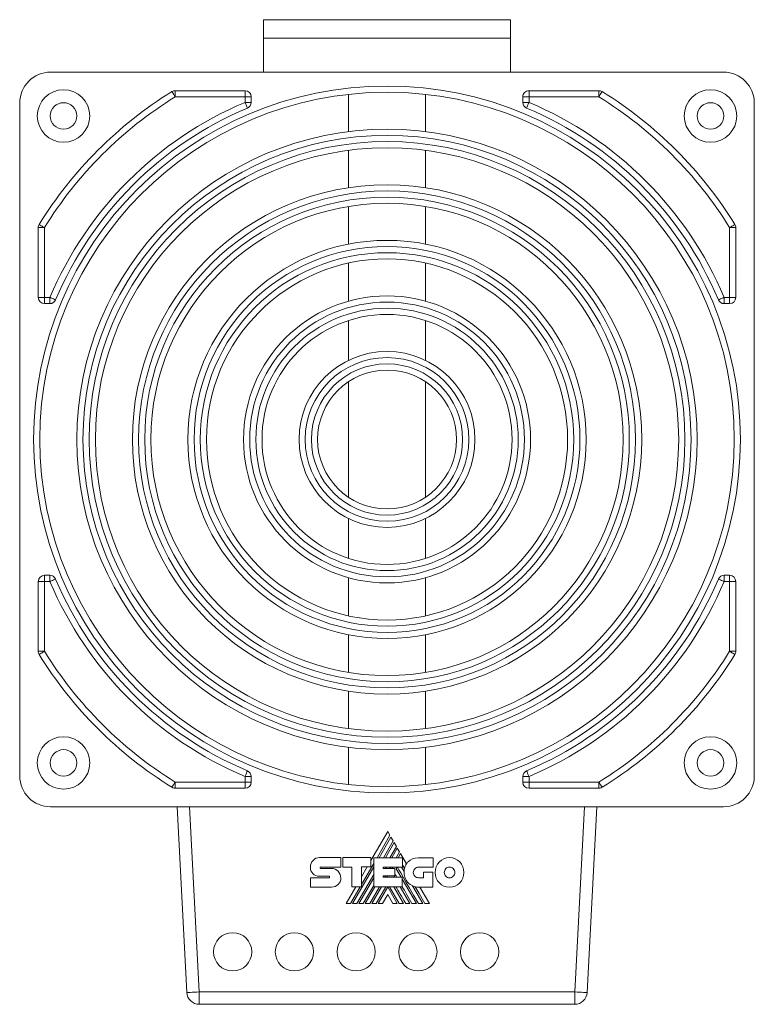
# Paper-space layout 'SW_Model_1' of a CAD drawing. Header units: millimetres. Extents: x 44 to 565, y 72 to 346.
# Tile 2 of 4: x 246 to 365, y 72 to 232. Entities that reach past the tile are written whole.
import ezdxf

# ---------------------------------------------------------------- set-up
doc = ezdxf.new("R2010")
doc.units = ezdxf.units.MM
doc.layers.add('SLD-0', color=179, linetype='Continuous')

psp = doc.layouts.new('SW_Model_1')

# ---------------------------------------------------------------- linework, layer by layer
at = {"layer": 'SLD-0', "color": 179, "linetype": 'Continuous', "lineweight": 15}
for p, q in [((285.82, 231.77), (325.82, 231.77)), ((285.82, 231.77), (285.82, 228.77)), ((325.82, 231.77), (325.82, 228.77)), ((285.82, 228.77), (325.82, 228.77)), ((285.82, 228.77), (285.82, 223.27)), ((325.82, 228.77), (325.82, 223.27)), ((285.82, 223.27), (251.32, 223.27)), ((285.82, 223.27), (325.82, 223.27)), ((360.32, 223.27), (325.82, 223.27)), ((271.08, 219.95), (270.98, 220.12)), ((271.5, 220.27), (282.82, 220.27)), ((271.5, 219.27), (271.5, 220.27)), ((282.82, 220.27), (282.82, 219.27)), ((328.82, 220.27), (340.13, 220.27)), ((328.82, 219.27), (328.82, 220.27)), ((340.13, 219.27), (340.13, 220.27)), ((340.55, 219.95), (340.65, 220.12)), ((271.18, 219.79), (271.08, 219.95)), ((271.27, 219.65), (271.18, 219.79)), ((271.35, 219.52), (271.27, 219.65)), ((271.42, 219.41), (271.35, 219.52)), ((271.46, 219.33), (271.42, 219.41)), ((271.49, 219.28), (271.46, 219.33)), ((271.5, 219.27), (271.49, 219.28)), ((282.82, 219.27), (271.5, 219.27)), ((283.82, 219.27), (282.82, 219.27)), ((282.82, 218.37), (282.82, 219.27)), ((283.82, 219.27), (283.82, 218.37)), ((299.57, 219.67), (299.57, 213.63)), ((312.06, 213.63), (312.06, 219.67)), ((327.82, 218.37), (327.82, 219.27)), ((328.82, 219.27), (327.82, 219.27)), ((340.13, 219.27), (328.82, 219.27)), ((328.82, 219.27), (328.82, 218.37)), ((340.13, 219.27), (340.14, 219.28)), ((340.14, 219.28), (340.17, 219.33)), ((340.17, 219.33), (340.22, 219.41)), ((340.22, 219.41), (340.28, 219.52)), ((340.28, 219.52), (340.36, 219.65)), ((340.36, 219.65), (340.45, 219.79)), ((340.45, 219.79), (340.55, 219.95)), ((246.32, 218.27), (246.32, 109.27)), ((283.82, 218.37), (282.82, 218.37)), ((282.82, 218.35), (282.82, 218.37)), ((282.85, 218.3), (282.82, 218.35)), ((282.88, 218.22), (282.85, 218.3)), ((282.93, 218.1), (282.88, 218.22)), ((282.99, 217.96), (282.93, 218.1)), ((283.06, 217.8), (282.99, 217.96)), ((283.13, 217.63), (283.06, 217.8)), ((283.2, 217.45), (283.13, 217.63)), ((327.82, 218.37), (328.82, 218.37)), ((328.43, 217.45), (328.5, 217.63)), ((328.5, 217.63), (328.58, 217.8)), ((328.58, 217.8), (328.64, 217.96)), ((328.64, 217.96), (328.7, 218.1)), ((328.7, 218.1), (328.75, 218.22)), ((328.75, 218.22), (328.79, 218.3)), ((328.79, 218.3), (328.81, 218.35)), ((328.81, 218.35), (328.82, 218.37)), ((365.32, 109.27), (365.32, 218.27)), ((299.57, 210.6), (299.57, 204.54)), ((312.06, 204.54), (312.06, 210.6)), ((299.57, 201.5), (299.57, 195.41)), ((312.06, 195.41), (312.06, 201.5)), ((249.32, 186.77), (249.32, 198.08)), ((250.32, 198.08), (249.32, 198.08)), ((249.63, 198.5), (249.47, 198.61)), ((249.79, 198.4), (249.63, 198.5)), ((249.94, 198.31), (249.79, 198.4)), ((250.07, 198.23), (249.94, 198.31)), ((250.17, 198.17), (250.07, 198.23)), ((250.25, 198.12), (250.17, 198.17)), ((250.3, 198.09), (250.25, 198.12)), ((250.32, 198.08), (250.3, 198.09)), ((250.32, 198.08), (250.32, 186.77)), ((361.32, 198.08), (361.33, 198.09)), ((361.32, 198.08), (362.32, 198.08)), ((361.32, 186.77), (361.32, 198.08)), ((361.33, 198.09), (361.38, 198.12)), ((361.38, 198.12), (361.46, 198.17)), ((361.46, 198.17), (361.57, 198.23)), ((361.57, 198.23), (361.69, 198.31)), ((361.69, 198.31), (361.84, 198.4)), ((361.84, 198.4), (362, 198.5)), ((362, 198.5), (362.17, 198.61)), ((362.32, 198.08), (362.32, 186.77)), ((299.57, 192.34), (299.57, 186.16)), ((312.06, 186.16), (312.06, 192.34)), ((250.32, 186.77), (249.32, 186.77)), ((250.32, 186.77), (251.21, 186.77)), ((250.32, 186.77), (250.32, 185.77)), ((251.23, 186.76), (251.21, 186.77)), ((251.21, 185.77), (251.21, 186.77)), ((251.28, 186.74), (251.23, 186.76)), ((251.37, 186.7), (251.28, 186.74)), ((251.48, 186.65), (251.37, 186.7)), ((251.62, 186.59), (251.48, 186.65)), ((360.01, 186.59), (360.15, 186.65)), ((360.15, 186.65), (360.26, 186.7)), ((360.26, 186.7), (360.35, 186.74)), ((360.35, 186.74), (360.4, 186.76)), ((360.4, 186.76), (360.42, 186.77)), ((360.42, 185.77), (360.42, 186.77)), ((360.42, 186.77), (361.32, 186.77)), ((362.32, 186.77), (361.32, 186.77)), ((361.32, 185.77), (361.32, 186.77)), ((251.21, 185.77), (250.32, 185.77)), ((251.78, 186.53), (251.62, 186.59)), ((251.95, 186.45), (251.78, 186.53)), ((252.13, 186.38), (251.95, 186.45)), ((359.5, 186.38), (359.68, 186.45)), ((359.68, 186.45), (359.85, 186.53)), ((359.85, 186.53), (360.01, 186.59)), ((361.32, 185.77), (360.42, 185.77)), ((299.57, 183.03), (299.57, 176.58)), ((312.06, 176.58), (312.06, 183.03)), ((299.57, 173.12), (299.57, 154.41)), ((312.06, 154.41), (312.06, 173.12)), ((299.57, 150.96), (299.57, 144.5)), ((312.06, 144.5), (312.06, 150.96)), ((249.32, 129.46), (249.32, 140.77)), ((249.32, 140.77), (250.32, 140.77)), ((250.32, 141.77), (251.21, 141.77)), ((250.32, 141.77), (250.32, 140.77)), ((251.21, 140.77), (250.32, 140.77)), ((250.32, 140.77), (250.32, 129.46)), ((251.21, 141.77), (251.21, 140.77)), ((251.23, 140.77), (251.21, 140.77)), ((251.28, 140.8), (251.23, 140.77)), ((251.37, 140.83), (251.28, 140.8)), ((251.48, 140.88), (251.37, 140.83)), ((251.62, 140.94), (251.48, 140.88)), ((251.78, 141.01), (251.62, 140.94)), ((251.95, 141.08), (251.78, 141.01)), ((252.13, 141.16), (251.95, 141.08)), ((299.57, 141.37), (299.57, 135.19)), ((312.06, 135.19), (312.06, 141.37)), ((359.68, 141.08), (359.5, 141.16)), ((359.85, 141.01), (359.68, 141.08)), ((360.01, 140.94), (359.85, 141.01)), ((360.15, 140.88), (360.01, 140.94)), ((360.26, 140.83), (360.15, 140.88)), ((360.35, 140.8), (360.26, 140.83)), ((360.4, 140.77), (360.35, 140.8)), ((360.42, 140.77), (360.4, 140.77)), ((360.42, 141.77), (361.32, 141.77)), ((360.42, 140.77), (360.42, 141.77)), ((361.32, 140.77), (360.42, 140.77)), ((361.32, 140.77), (361.32, 141.77)), ((361.32, 140.77), (362.32, 140.77)), ((361.32, 129.46), (361.32, 140.77)), ((362.32, 140.77), (362.32, 129.46)), ((299.57, 132.13), (299.57, 126.03)), ((312.06, 126.03), (312.06, 132.13)), ((250.32, 129.46), (249.32, 129.46)), ((249.94, 129.22), (249.79, 129.13)), ((250.07, 129.3), (249.94, 129.22)), ((250.17, 129.37), (250.07, 129.3)), ((250.25, 129.42), (250.17, 129.37)), ((250.3, 129.45), (250.25, 129.42)), ((250.32, 129.46), (250.3, 129.45)), ((362.32, 129.46), (361.32, 129.46)), ((361.33, 129.45), (361.32, 129.46)), ((361.38, 129.42), (361.33, 129.45)), ((361.46, 129.37), (361.38, 129.42)), ((361.57, 129.3), (361.46, 129.37)), ((361.69, 129.22), (361.57, 129.3)), ((361.84, 129.13), (361.69, 129.22)), ((249.63, 129.03), (249.47, 128.93)), ((249.79, 129.13), (249.63, 129.03)), ((362, 129.03), (361.84, 129.13)), ((362.17, 128.93), (362, 129.03)), ((299.57, 122.99), (299.57, 116.93)), ((312.06, 116.93), (312.06, 122.99)), ((299.57, 113.91), (299.57, 107.87)), ((312.06, 107.87), (312.06, 113.91)), ((283.2, 110.09), (283.13, 109.91)), ((328.5, 109.91), (328.43, 110.09)), ((282.85, 109.23), (282.82, 109.18)), ((282.82, 109.18), (282.82, 109.16)), ((283.82, 109.16), (282.82, 109.16)), ((282.82, 108.27), (282.82, 109.16)), ((282.88, 109.32), (282.85, 109.23)), ((282.93, 109.43), (282.88, 109.32)), ((282.99, 109.57), (282.93, 109.43)), ((283.06, 109.73), (282.99, 109.57)), ((283.13, 109.91), (283.06, 109.73)), ((283.82, 109.16), (283.82, 108.27)), ((327.82, 108.27), (327.82, 109.16)), ((328.82, 109.16), (327.82, 109.16)), ((328.58, 109.73), (328.5, 109.91)), ((328.64, 109.57), (328.58, 109.73)), ((328.7, 109.43), (328.64, 109.57)), ((328.75, 109.32), (328.7, 109.43)), ((328.79, 109.23), (328.75, 109.32)), ((328.81, 109.18), (328.79, 109.23)), ((328.82, 109.16), (328.81, 109.18)), ((328.82, 109.16), (328.82, 108.27)), ((271.08, 107.58), (270.98, 107.42)), ((271.18, 107.74), (271.08, 107.58)), ((271.27, 107.89), (271.18, 107.74)), ((271.35, 108.02), (271.27, 107.89)), ((271.42, 108.12), (271.35, 108.02)), ((271.46, 108.2), (271.42, 108.12)), ((271.49, 108.25), (271.46, 108.2)), ((271.5, 108.27), (271.49, 108.25)), ((271.5, 108.27), (282.82, 108.27)), ((271.5, 108.27), (271.5, 107.27)), ((282.82, 107.27), (271.5, 107.27)), ((282.82, 108.27), (283.82, 108.27)), ((282.82, 108.27), (282.82, 107.27)), ((327.82, 108.27), (328.82, 108.27)), ((328.82, 107.27), (328.82, 108.27)), ((328.82, 108.27), (340.13, 108.27)), ((340.13, 107.27), (328.82, 107.27)), ((340.14, 108.25), (340.13, 108.27)), ((340.13, 107.27), (340.13, 108.27)), ((340.17, 108.2), (340.14, 108.25)), ((340.22, 108.12), (340.17, 108.2)), ((340.28, 108.02), (340.22, 108.12)), ((340.36, 107.89), (340.28, 108.02)), ((340.45, 107.74), (340.36, 107.89)), ((340.55, 107.58), (340.45, 107.74)), ((340.65, 107.42), (340.55, 107.58)), ((251.32, 104.27), (360.32, 104.27)), ((273.39, 74.16), (271.82, 104.27)), ((273.82, 104.27), (275.39, 74.27)), ((336.24, 74.27), (337.81, 104.27)), ((339.82, 104.27), (338.24, 74.16)), ((305.93, 100.27), (303.21, 95.55)), ((304.21, 96.02), (306.3, 99.65)), ((306.46, 99.36), (304.53, 96.02)), ((306.3, 99.65), (305.93, 100.27)), ((306.81, 98.75), (306.46, 99.36)), ((305.24, 96.02), (306.81, 98.75)), ((306.97, 98.47), (305.56, 96.02)), ((306.27, 96.02), (307.33, 97.85)), ((307.49, 97.58), (306.59, 96.02)), ((307.33, 97.85), (306.97, 98.47)), ((307.85, 96.95), (307.49, 97.58)), ((294.9, 96.04), (298.32, 96.04)), ((298.32, 96.04), (298.32, 94.51)), ((298.66, 94.51), (298.66, 96.04)), ((298.66, 96.04), (303.21, 96.04)), ((303.21, 96.04), (303.21, 94.53)), ((303.67, 96.02), (308.31, 96.02)), ((303.67, 91.32), (303.67, 96.02)), ((307.32, 96.02), (307.85, 96.95)), ((308.01, 96.68), (307.63, 96.02)), ((308.96, 95.03), (308.01, 96.68)), ((308.31, 96.02), (308.31, 94.5)), ((310.91, 96.01), (313.29, 96.01)), ((313.29, 96.01), (313.29, 94.48)), ((293.4, 94.51), (293.4, 94.51)), ((295.1, 94.51), (298.32, 94.51)), ((295.1, 94.28), (296.84, 94.28)), ((300.14, 94.51), (298.66, 94.51)), ((300.14, 91.32), (300.14, 94.51)), ((300.24, 88.6), (303.67, 94.53)), ((301.69, 91.67), (303.67, 95.09)), ((303.21, 94.53), (301.69, 94.53)), ((301.69, 91.32), (301.69, 94.53)), ((302.62, 94.53), (301.69, 92.93)), ((305.21, 94.5), (308.31, 94.5)), ((305.21, 94.5), (305.21, 94.25)), ((305.21, 94.25), (307.06, 94.25)), ((305.57, 94.25), (305.71, 94.5)), ((306.29, 94.25), (306.43, 94.5)), ((306.61, 94.25), (306.75, 94.5)), ((307.06, 94.25), (307.06, 93.1)), ((307.32, 94.23), (307.47, 94.5)), ((307.32, 94.23), (308.1, 92.87)), ((308.19, 94.5), (308.59, 93.8)), ((313.29, 94.48), (310.91, 94.48)), ((293.4, 92.76), (296.41, 92.76)), ((293.4, 91.25), (293.4, 92.76)), ((296.41, 93.02), (294.9, 93.02)), ((300.95, 88.6), (303.67, 93.3)), ((301.28, 88.6), (303.67, 92.74)), ((305.21, 93.1), (307.06, 93.1)), ((305.21, 93.1), (305.21, 92.87)), ((305.21, 92.87), (308.29, 92.87)), ((305.49, 92.87), (305.62, 93.1)), ((305.81, 92.87), (305.94, 93.1)), ((306.93, 93.1), (307.06, 92.87)), ((308.29, 91.32), (308.29, 92.87)), ((308.29, 92.55), (310.57, 88.6)), ((310.91, 92.77), (311.73, 92.77)), ((311.73, 92.77), (311.73, 93.68)), ((311.73, 93.68), (313.24, 93.68)), ((313.24, 93.68), (313.24, 91.25)), ((296.84, 91.25), (293.4, 91.25)), ((300.76, 91.32), (299.19, 88.6)), ((299.92, 88.6), (301.49, 91.32)), ((300.14, 91.32), (301.69, 91.32)), ((301.98, 88.6), (303.67, 91.52)), ((302.3, 88.6), (303.87, 91.32)), ((303.01, 88.6), (304.59, 91.32)), ((303.34, 88.6), (304.91, 91.32)), ((303.67, 91.32), (308.29, 91.32)), ((304.05, 88.6), (305.63, 91.32)), ((304.37, 88.6), (305.93, 91.3)), ((307.48, 88.6), (305.93, 91.3)), ((307.81, 88.6), (306.23, 91.32)), ((306.93, 91.32), (308.51, 88.6)), ((307.96, 91.32), (309.54, 88.6)), ((309.95, 91.46), (311.6, 88.6)), ((311.03, 90.2), (310.38, 91.31)), ((313.24, 91.25), (310.92, 91.25)), ((312.68, 88.6), (311.15, 91.25)), ((305.93, 90.06), (305.07, 88.6)), ((305.93, 90.06), (306.77, 88.6)), ((311.96, 88.6), (311.03, 90.2)), ((299.19, 88.6), (299.92, 88.6)), ((300.24, 88.6), (300.95, 88.6)), ((301.28, 88.6), (301.98, 88.6)), ((302.3, 88.6), (303.01, 88.6)), ((303.34, 88.6), (304.05, 88.6)), ((304.37, 88.6), (305.07, 88.6)), ((306.77, 88.6), (307.48, 88.6)), ((307.81, 88.6), (308.51, 88.6)), ((308.84, 88.6), (309.54, 88.6)), ((309.86, 88.6), (310.57, 88.6)), ((310.9, 88.6), (311.6, 88.6)), ((311.96, 88.6), (312.68, 88.6)), ((273.39, 74.16), (273.43, 74.16)), ((273.43, 74.16), (273.55, 74.17)), ((273.55, 74.17), (273.73, 74.18)), ((273.73, 74.18), (273.98, 74.19)), ((273.98, 74.19), (274.28, 74.21)), ((274.28, 74.21), (274.63, 74.23)), ((274.63, 74.23), (275, 74.25)), ((275, 74.25), (275.39, 74.27)), ((275.39, 74.27), (336.24, 74.27)), ((275.39, 72.27), (275.39, 74.27)), ((336.63, 74.25), (336.24, 74.27)), ((336.24, 72.27), (336.24, 74.27)), ((337.01, 74.23), (336.63, 74.25)), ((337.35, 74.21), (337.01, 74.23)), ((337.65, 74.19), (337.35, 74.21)), ((337.9, 74.18), (337.65, 74.19)), ((338.09, 74.17), (337.9, 74.18)), ((338.2, 74.16), (338.09, 74.17)), ((338.24, 74.16), (338.2, 74.16)), ((336.24, 72.27), (275.39, 72.27))]:
    psp.add_line(p, q, dxfattribs=at)
for centre, radius in [((305.82, 163.77), 57.25), ((253.42, 216.17), 4.25), ((358.22, 216.17), 4.25), ((305.82, 163.77), 56.25), ((253.42, 216.17), 2.15), ((358.22, 216.17), 2.15), ((305.82, 163.77), 50.25), ((305.82, 163.77), 49.25), ((305.82, 163.77), 48.25), ((305.82, 163.77), 47.25), ((305.82, 163.77), 41.25), ((305.82, 163.77), 40.25), ((305.82, 163.77), 39.25), ((305.82, 163.77), 38.25), ((305.82, 163.77), 32.25), ((305.82, 163.77), 31.25), ((305.82, 163.77), 30.25), ((305.82, 163.77), 29.25), ((305.82, 163.77), 23.25), ((305.82, 163.77), 22.25), ((305.82, 163.77), 21.25), ((305.82, 163.77), 20.25), ((305.82, 163.77), 14.25), ((305.82, 163.77), 13.25), ((305.82, 163.77), 12.25), ((305.82, 163.77), 11.25), ((253.42, 111.37), 4.25), ((358.22, 111.37), 4.25), ((253.42, 111.37), 2.15), ((358.22, 111.37), 2.15), ((280.82, 80.77), 3.1), ((290.82, 80.77), 3.1), ((300.82, 80.77), 3.1), ((310.82, 80.77), 3.1), ((320.82, 80.77), 3.1)]:
    psp.add_circle(centre, radius, dxfattribs=at)
for centre, radius, start, end in [((251.32, 218.27), 5, 90, 180), ((360.32, 218.27), 5, 0, 90), ((305.82, 163.77), 66.25, 121.7258, 148.2742), ((271.5, 219.27), 1, 90, 121.7258), ((282.82, 219.27), 1, 360, 90), ((328.82, 219.27), 1, 89.9998, 180), ((340.13, 219.27), 1, 58.2742, 90), ((305.82, 163.77), 66.25, 31.7258, 58.2742), ((305.82, 163.77), 65.25, 121.7258, 148.2742), ((305.82, 163.77), 65.25, 31.7258, 58.2742), ((305.82, 163.77), 59.25, 112.8417, 157.1583), ((305.82, 163.77), 58.25, 112.8417, 157.1583), ((282.82, 218.37), 1, 292.8417, 0), ((328.82, 218.37), 1, 180, 247.1583), ((305.82, 163.77), 58.25, 22.8417, 67.1583), ((305.82, 163.77), 59.25, 22.8417, 67.1583), ((250.32, 198.08), 1, 148.2742, 180), ((361.32, 198.08), 1, 0, 31.7258), ((250.32, 186.77), 1, 180, 270), ((361.32, 186.77), 1, 270.0001, 360), ((251.21, 186.77), 1, 270, 337.1583), ((360.42, 186.77), 1, 202.8417, 270), ((250.32, 140.77), 1, 90, 180), ((251.21, 140.77), 1, 22.8417, 90), ((305.82, 163.77), 59.25, 202.8417, 247.1583), ((305.82, 163.77), 58.25, 202.8417, 247.1583), ((305.82, 163.77), 58.25, 292.8417, 337.1583), ((305.82, 163.77), 59.25, 292.8417, 337.1583), ((360.42, 140.77), 1, 90.0002, 157.1583), ((361.32, 140.77), 1, 359.9999, 89.9999), ((250.32, 129.46), 1, 179.9999, 211.7258), ((305.82, 163.77), 65.25, 211.7258, 238.2742), ((305.82, 163.77), 65.25, 301.7258, 328.2742), ((361.32, 129.46), 1, 328.2742, 360), ((305.82, 163.77), 66.25, 211.7258, 238.2742), ((305.82, 163.77), 66.25, 301.7258, 328.2742), ((282.82, 109.16), 1, 359.9999, 67.1583), ((328.82, 109.16), 1, 112.8417, 180), ((251.32, 109.27), 5, 180, 270), ((360.32, 109.27), 5, 270, 0), ((271.5, 108.27), 1, 238.2742, 270), ((282.82, 108.27), 1, 270, 0), ((328.82, 108.27), 1, 180, 270), ((340.13, 108.27), 1, 270.0001, 301.7258), ((311.19, 93.69), 2.6, 149.0381, 166.8386), ((310.92, 93.58), 2.34, 174.6401, 270), ((275.39, 74.27), 2, 182.9998, 270), ((336.24, 74.27), 2, 270, 357.0002)]:
    psp.add_arc(centre, radius, start, end, dxfattribs=at)
for points in [[(293.84, 95.59), (294.11, 95.87), (294.48, 96.04), (294.9, 96.04)], [(309.23, 95.37), (309.61, 95.77), (310.18, 96.01), (310.91, 96.01)], [(314.3, 95.33), (314.72, 95.76), (315.3, 96.03), (315.95, 96.03)], [(315.95, 96.03), (316.59, 96.03), (317.18, 95.76), (317.6, 95.33)], [(293.8, 93.44), (293.54, 93.69), (293.39, 94.04), (293.4, 94.51)], [(293.4, 94.51), (293.4, 94.93), (293.57, 95.31), (293.84, 95.59)], [(295.04, 94.48), (295.02, 94.46), (295, 94.42), (295, 94.38)], [(295, 94.38), (295, 94.35), (295.02, 94.33), (295.03, 94.31)], [(295.03, 94.31), (295.05, 94.29), (295.08, 94.28), (295.1, 94.28)], [(295.1, 94.51), (295.07, 94.51), (295.05, 94.5), (295.04, 94.48)], [(296.84, 94.28), (297.25, 94.28), (297.63, 94.1), (297.9, 93.81)], [(310.9, 88.6), (308.72, 92.35), (307.58, 94.32), (307.48, 94.5)], [(308.66, 94.28), (308.52, 94.52), (308.41, 94.72), (308.31, 94.88)], [(308.59, 93.8), (308.6, 93.97), (308.62, 94.13), (308.66, 94.28)], [(308.96, 95.03), (309.04, 95.15), (309.13, 95.26), (309.23, 95.37)], [(310.32, 94.23), (310.17, 94.08), (310.08, 93.87), (310.08, 93.63)], [(310.91, 94.48), (310.68, 94.48), (310.47, 94.39), (310.32, 94.23)], [(313.61, 93.63), (313.61, 94.29), (313.88, 94.89), (314.3, 95.33)], [(315.35, 94.25), (315.19, 94.09), (315.1, 93.87), (315.1, 93.63)], [(315.95, 94.51), (315.71, 94.51), (315.5, 94.41), (315.35, 94.25)], [(316.55, 94.25), (316.39, 94.41), (316.18, 94.51), (315.95, 94.51)], [(316.8, 93.63), (316.8, 93.87), (316.7, 94.09), (316.55, 94.25)], [(317.6, 95.33), (318.02, 94.89), (318.28, 94.29), (318.28, 93.63)], [(294.9, 93.02), (294.47, 93.03), (294.07, 93.17), (293.8, 93.44)], [(296.48, 92.98), (296.46, 93), (296.43, 93.02), (296.41, 93.02)], [(296.41, 92.76), (296.44, 92.76), (296.46, 92.77), (296.48, 92.79)], [(296.51, 92.88), (296.51, 92.92), (296.5, 92.95), (296.48, 92.98)], [(296.48, 92.79), (296.5, 92.82), (296.51, 92.85), (296.51, 92.88)], [(297.9, 93.81), (298.17, 93.53), (298.34, 93.14), (298.34, 92.71)], [(298.34, 92.71), (298.34, 92.29), (298.18, 91.93), (297.91, 91.67)], [(307.4, 92.87), (307.25, 93.13), (307.14, 93.32), (307.06, 93.46)], [(310.08, 93.63), (310.08, 93.39), (310.17, 93.17), (310.32, 93.02)], [(310.32, 93.02), (310.47, 92.86), (310.68, 92.77), (310.91, 92.77)], [(314.3, 91.94), (313.88, 92.37), (313.61, 92.97), (313.61, 93.63)], [(315.1, 93.63), (315.1, 93.39), (315.19, 93.17), (315.35, 93.01)], [(315.35, 93.01), (315.5, 92.85), (315.71, 92.75), (315.95, 92.75)], [(315.95, 92.75), (316.18, 92.75), (316.39, 92.85), (316.55, 93.01)], [(316.55, 93.01), (316.7, 93.17), (316.8, 93.39), (316.8, 93.63)], [(318.28, 93.63), (318.28, 92.97), (318.02, 92.37), (317.6, 91.94)], [(297.91, 91.67), (297.64, 91.41), (297.26, 91.25), (296.84, 91.25)], [(308.84, 88.6), (308.17, 89.74), (307.65, 90.65), (307.26, 91.32)], [(309.86, 88.6), (309.24, 89.68), (308.71, 90.59), (308.29, 91.32)], [(315.95, 91.23), (315.3, 91.23), (314.72, 91.5), (314.3, 91.94)], [(317.6, 91.94), (317.18, 91.5), (316.59, 91.23), (315.95, 91.23)]]:
    psp.add_open_spline(points, degree=3, dxfattribs=at)

doc.saveas('drawing.dxf')
